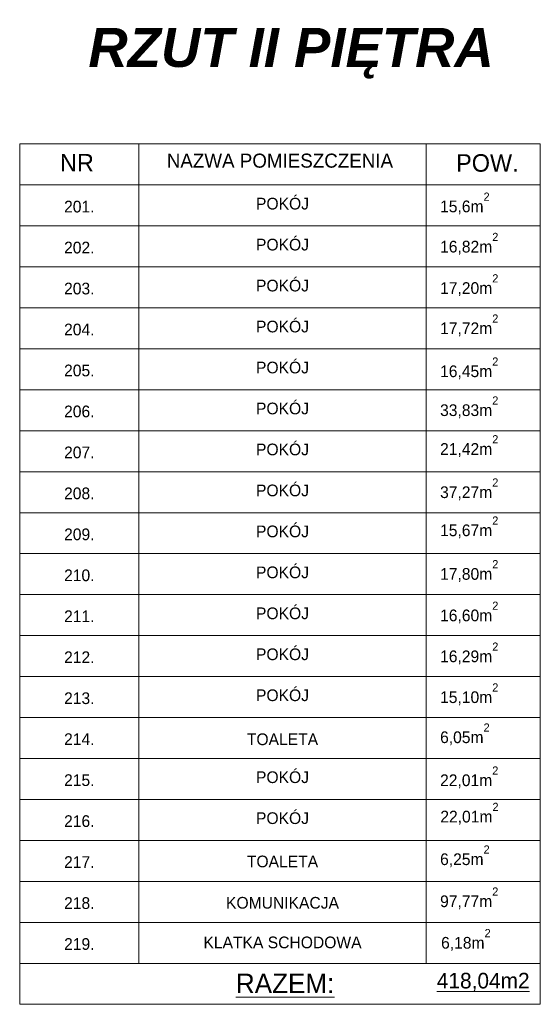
# Model space of a CAD drawing. Header units: metres. Extents: x 7506757 to 756746378, y 5735207 to 582114514.
# Tile 203 of 256: x 7565454 to 7572132, y 5899029 to 5911647. Entities that reach past the tile are written whole.
import ezdxf

# ---------------------------------------------------------------- set-up
doc = ezdxf.new("R2010")
doc.units = ezdxf.units.M
doc.header["$MEASUREMENT"] = 0
for name, color, linetype, lineweight in [('046', 7, 'CONTINUOUS', 18), ('2D - Ogolne46', 7, 'CONTINUOUS', 18), ('m_ociany1', 7, 'CONTINUOUS', 13), ('opis1', 7, 'CONTINUOUS', 13)]:
    doc.layers.add(name, color=color, linetype=linetype, lineweight=lineweight)
doc.styles.add('GENERATED_STYLE_2', font='txt')
doc.styles.add('GENERATED_STYLE_3', font='arialbi.ttf')
doc.styles.add('GENERATED_STYLE_4', font='txt')

msp = doc.modelspace()

# ---------------------------------------------------------------- linework, layer by layer
at = {"layer": 'm_ociany1', "linetype": 'Continuous'}
for p, q in [((7565453.8, 5910054.2), (7572131.5, 5910054.2)), ((7565453.8, 5910054.2), (7565453.8, 5899029.2)), ((7566983.5, 5910054.2), (7566983.5, 5899554.2)), ((7570666.1, 5910054.2), (7570666.1, 5899554.2)), ((7572131.5, 5910054.2), (7572131.5, 5899029.2)), ((7565453.8, 5909529.2), (7572131.5, 5909529.2)), ((7565453.8, 5909004.2), (7572131.5, 5909004.2)), ((7565453.8, 5908479.2), (7572131.5, 5908479.2)), ((7565453.8, 5907954.2), (7572131.5, 5907954.2)), ((7565453.8, 5907429.2), (7572131.5, 5907429.2)), ((7565453.8, 5906904.2), (7572131.5, 5906904.2)), ((7565453.8, 5906379.2), (7572131.5, 5906379.2)), ((7565453.8, 5905854.2), (7572131.5, 5905854.2)), ((7565453.8, 5905329.2), (7572131.5, 5905329.2)), ((7565453.8, 5904804.2), (7572131.5, 5904804.2)), ((7565453.8, 5904279.2), (7572131.5, 5904279.2)), ((7565453.8, 5903754.2), (7572131.5, 5903754.2)), ((7565453.8, 5903229.2), (7572131.5, 5903229.2)), ((7565453.8, 5902704.2), (7572131.5, 5902704.2)), ((7565453.8, 5902179.2), (7572131.5, 5902179.2)), ((7565453.8, 5901654.2), (7572131.5, 5901654.2)), ((7565453.8, 5901129.2), (7572131.5, 5901129.2)), ((7565453.8, 5900604.2), (7572131.5, 5900604.2)), ((7565453.8, 5900079.2), (7572131.5, 5900079.2)), ((7565453.8, 5899554.2), (7572131.5, 5899554.2)), ((7565453.8, 5899554.2), (7572131.5, 5899554.2)), ((7565453.8, 5899554.2), (7572131.5, 5899554.2)), ((7565453.8, 5899554.2), (7572131.5, 5899554.2)), ((7565453.8, 5899029.2), (7572131.5, 5899029.2))]:
    msp.add_line(p, q, dxfattribs=at)

# ---------------------------------------------------------------- texts
at = {"layer": '046', "linetype": 'Continuous', "insert": (7571533.8, 5910890.5), "char_height": 500, "attachment_point": 9, "style": 'GENERATED_STYLE_3'}
msp.add_mtext('{RZUT II PIĘTRA}', dxfattribs=at)
at = {"layer": '2D - Ogolne46', "linetype": 'Continuous', "attachment_point": 7}
for s, insert, char_height, style in [('{POW.}', (7571051.2, 5909695.4), 225, 'GENERATED_STYLE_4'), ('{15,6m\\A1{\\H0.7x;\\S2^  ;}}', (7570845.8, 5909151.5), 150, 'GENERATED_STYLE_2'), ('{16,82m\\A1{\\H0.7x;\\S2^  ;}}', (7570845.8, 5908635.5), 150, 'GENERATED_STYLE_2'), ('{17,20m\\A1{\\H0.7x;\\S2^  ;}}', (7570845.8, 5908105), 150, 'GENERATED_STYLE_2'), ('{17,72m\\A1{\\H0.7x;\\S2^  ;}}', (7570845.8, 5907589.5), 150, 'GENERATED_STYLE_2'), ('{16,45m\\A1{\\H0.7x;\\S2^  ;}}', (7570845.8, 5907038.8), 150, 'GENERATED_STYLE_2'), ('{33,83m\\A1{\\H0.7x;\\S2^  ;}}', (7570845.8, 5906540), 150, 'GENERATED_STYLE_2'), ('{21,42m\\A1{\\H0.7x;\\S2^  ;}}', (7570845.8, 5906042.6), 150, 'GENERATED_STYLE_2'), ('{37,27m\\A1{\\H0.7x;\\S2^  ;}}', (7570845.8, 5905488.8), 150, 'GENERATED_STYLE_2'), ('{15,67m\\A1{\\H0.7x;\\S2^  ;}}', (7570845.8, 5905000.6), 150, 'GENERATED_STYLE_2'), ('{17,80m\\A1{\\H0.7x;\\S2^  ;}}', (7570845.8, 5904441.3), 150, 'GENERATED_STYLE_2'), ('{16,60m\\A1{\\H0.7x;\\S2^  ;}}', (7570845.8, 5903909.8), 150, 'GENERATED_STYLE_2'), ('{16,29m\\A1{\\H0.7x;\\S2^  ;}}', (7570845.8, 5903385.5), 150, 'GENERATED_STYLE_2'), ('{15,10m\\A1{\\H0.7x;\\S2^  ;}}', (7570845.8, 5902862.2), 150, 'GENERATED_STYLE_2'), ('{6,05m\\A1{\\H0.7x;\\S2^  ;}}', (7570845.8, 5902348.9), 150, 'GENERATED_STYLE_2'), ('{22,01m\\A1{\\H0.7x;\\S2^  ;}}', (7570845.8, 5901797.5), 150, 'GENERATED_STYLE_2'), ('{22,01m\\A1{\\H0.7x;\\S2^  ;}}', (7570848.6, 5901331.7), 150, 'GENERATED_STYLE_2'), ('{6,25m\\A1{\\H0.7x;\\S2^  ;}}', (7570845.8, 5900785.6), 150, 'GENERATED_STYLE_2'), ('{97,77m\\A1{\\H0.7x;\\S2^  ;}}', (7570845.8, 5900246.7), 150, 'GENERATED_STYLE_2'), ('{6,18m\\A1{\\H0.7x;\\S2^  ;}}', (7570858.6, 5899714.4), 150, 'GENERATED_STYLE_2')]:
    msp.add_mtext(s, dxfattribs=dict(at, insert=insert, char_height=char_height, style=style))
at = {"layer": 'opis1', "linetype": 'Continuous'}
for s, insert, char_height, attachment_point, style in [('{NR}', (7565970.7, 5909926.8), 225, 1, 'GENERATED_STYLE_4'), ('{NAZWA POMIESZCZENIA}', (7568791.8, 5909930.6), 180, 2, 'GENERATED_STYLE_4'), ('{201.}', (7566218.6, 5909326.8), 150, 2, 'GENERATED_STYLE_2'), ('{POKÓJ}', (7568824.8, 5909364.6), 150, 2, 'GENERATED_STYLE_2'), ('{POKÓJ}', (7568824.8, 5908839.6), 150, 2, 'GENERATED_STYLE_2'), ('{202.}', (7566218.6, 5908801.8), 150, 2, 'GENERATED_STYLE_2'), ('{POKÓJ}', (7568824.8, 5908314.6), 150, 2, 'GENERATED_STYLE_2'), ('{203.}', (7566218.6, 5908276.8), 150, 2, 'GENERATED_STYLE_2'), ('{POKÓJ}', (7568824.8, 5907789.6), 150, 2, 'GENERATED_STYLE_2'), ('{204.}', (7566218.6, 5907751.8), 150, 2, 'GENERATED_STYLE_2'), ('{POKÓJ}', (7568824.8, 5907264.6), 150, 2, 'GENERATED_STYLE_2'), ('{205.}', (7566218.6, 5907226.8), 150, 2, 'GENERATED_STYLE_2'), ('{POKÓJ}', (7568824.8, 5906739.6), 150, 2, 'GENERATED_STYLE_2'), ('{206.}', (7566218.6, 5906701.8), 150, 2, 'GENERATED_STYLE_2'), ('{207.}', (7566218.6, 5906176.8), 150, 2, 'GENERATED_STYLE_2'), ('{POKÓJ}', (7568824.8, 5906214.6), 150, 2, 'GENERATED_STYLE_2'), ('{208.}', (7566218.6, 5905651.8), 150, 2, 'GENERATED_STYLE_2'), ('{POKÓJ}', (7568824.8, 5905689.6), 150, 2, 'GENERATED_STYLE_2'), ('{POKÓJ}', (7568824.8, 5905164.6), 150, 2, 'GENERATED_STYLE_2'), ('{209.}', (7566218.6, 5905126.8), 150, 2, 'GENERATED_STYLE_2'), ('{POKÓJ}', (7568824.8, 5904639.6), 150, 2, 'GENERATED_STYLE_2'), ('{210.}', (7566218.6, 5904601.8), 150, 2, 'GENERATED_STYLE_2'), ('{POKÓJ}', (7568824.8, 5904114.6), 150, 2, 'GENERATED_STYLE_2'), ('{211.}', (7566218.6, 5904076.8), 150, 2, 'GENERATED_STYLE_2'), ('{POKÓJ}', (7568824.8, 5903589.6), 150, 2, 'GENERATED_STYLE_2'), ('{212.}', (7566218.6, 5903551.8), 150, 2, 'GENERATED_STYLE_2'), ('{213.}', (7566218.6, 5903026.8), 150, 2, 'GENERATED_STYLE_2'), ('{POKÓJ}', (7568824.8, 5903064.6), 150, 2, 'GENERATED_STYLE_2'), ('{214.}', (7566218.6, 5902501.8), 150, 2, 'GENERATED_STYLE_2'), ('{TOALETA}', (7568824.8, 5902500.6), 150, 2, 'GENERATED_STYLE_2'), ('{POKÓJ}', (7568824.8, 5902014.6), 150, 2, 'GENERATED_STYLE_2'), ('{215.}', (7566218.6, 5901976.8), 150, 2, 'GENERATED_STYLE_2'), ('{POKÓJ}', (7568824.8, 5901489.6), 150, 2, 'GENERATED_STYLE_2'), ('{216.}', (7566218.6, 5901451.8), 150, 2, 'GENERATED_STYLE_2'), ('{217.}', (7566218.6, 5900926.8), 150, 2, 'GENERATED_STYLE_2'), ('{TOALETA}', (7568824.8, 5900934.7), 150, 2, 'GENERATED_STYLE_2'), ('{218.}', (7566218.6, 5900401.8), 150, 2, 'GENERATED_STYLE_2'), ('{KOMUNIKACJA}', (7568824.8, 5900405.1), 150, 2, 'GENERATED_STYLE_2'), ('{219.}', (7566218.6, 5899876.8), 150, 2, 'GENERATED_STYLE_2'), ('{KLATKA SCHODOWA}', (7568824.8, 5899897.4), 150, 2, 'GENERATED_STYLE_2'), ('{\\LRAZEM:}', (7568226.9, 5899422.4), 250, 1, 'GENERATED_STYLE_4'), ('{\\L418,04m2}', (7571398.8, 5899432.5), 200, 2, 'GENERATED_STYLE_4')]:
    msp.add_mtext(s, dxfattribs=dict(at, insert=insert, char_height=char_height, attachment_point=attachment_point, style=style))

doc.saveas('drawing.dxf')
